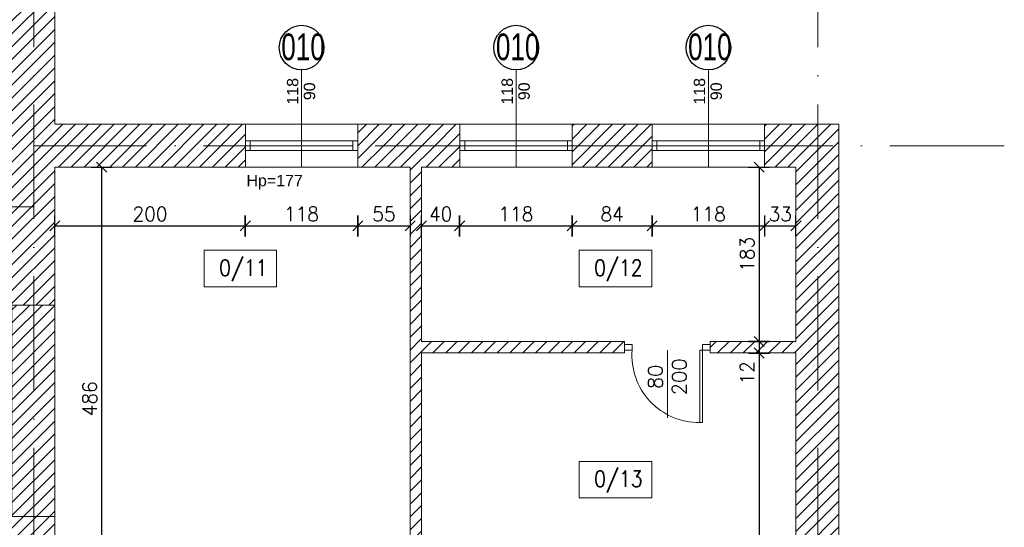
# Model space of a CAD drawing. Header units: millimetres. Extents: x -37273 to 136949, y -1495242345 to -598.
# Tile 31 of 44: x 70245 to 71278, y -16549 to -16017. Entities that reach past the tile are written whole.
import ezdxf

# ---------------------------------------------------------------- set-up
doc = ezdxf.new("R2010")
doc.units = ezdxf.units.MM
doc.linetypes.add('ACAD_ISO10W100', pattern=[18, 12, -3, 0, -3])
for name, color, linetype, lineweight in [('A-DRZ', 3, 'Continuous', 13), ('A-OKN', 3, 'Continuous', 13), ('F-BIL-OP', 103, 'Continuous', 9), ('urządzenia', 252, 'Continuous', 0), ('wymiarowannie', 253, 'Continuous', 5), ('ściany', 190, 'Continuous', 25)]:
    doc.layers.add(name, color=color, linetype=linetype, lineweight=lineweight)
for name, color, linetype in [('OPISY', 4, 'Continuous'), ('wym', 1, 'Continuous'), ('ściana', 7, 'Continuous')]:
    doc.layers.add(name, color=color, linetype=linetype)
doc.styles.add('op2', font='arial.ttf')
doc.styles.add('SIMPLEX', font='simplex', dxfattribs={"width": 0.85})
doc.styles.get("Standard").update_dxf_attribs({"font": 'arial.ttf'})
doc.styles.add('WYM_50', font='simplex.shx', dxfattribs={"width": 0.95})
doc.dimstyles.new('50', dxfattribs={"dimtxt": 15, "dimasz": 0.15, "dimexe": 13, "dimexo": 30, "dimgap": 5, "dimtad": 1, "dimdec": 0, "dimrnd": 0.5, "dimzin": 1, "dimdsep": 46, "dimtxsty": 'WYM_50', "dimblk": 'A', "dimcen": 3, "dimdle": 5, "dimse1": 1, "dimse2": 1, "dimclrd": 256, "dimclre": 256, "dimclrt": 2, "dimaunit": 1, "dimadec": 0, "dimazin": 0, "dimtfac": 0.32, "dimtdec": 0, "dimtix": 1, "dimtmove": 1, "dimatfit": 3, "dimldrblk": 'A', "dimfxl": 1, "dimtvp": 0.08, "dimtolj": 1, "dimtzin": 1, "dimarcsym": 0})

# ---------------------------------------------------------------- blocks, each defined once
blk = doc.blocks.new('DRZWI80')
at = {"layer": 'A-DRZ'}
for points in [[(63149.5, 25780.3), (63149.5, 25851.4)], [(63186.5, 25780.3), (63186.5, 25856.3)]]:
    blk.add_lwpolyline(points, dxfattribs=at)
at = {"layer": 'A-DRZ', "extrusion": (0, 0, -1)}
for points in [[(-63186.5, 25780.3), (-63183.5, 25780.3), (-63183.5, 25856.3)], [(-63186.5, 25856.3), (-63183.5, 25856.3)]]:
    blk.add_lwpolyline(points, dxfattribs=at)
at = {"layer": 'A-DRZ'}
for points in [[(63104.5, 25774.3), (63104.5, 25780.3), (63112.5, 25780.3), (63112.5, 25774.3)], [(63194.5, 25774.3), (63194.5, 25780.3), (63186.5, 25780.3), (63186.5, 25774.3)]]:
    blk.add_lwpolyline(points, close=True, dxfattribs=at)
at = {"layer": 'A-DRZ', "color": 1}
blk.add_arc((63182.8, 25785.8), 70.5, 89.4084, 184.4877, dxfattribs=at)
blk = doc.blocks.new('GFT43')
at = {"layer": 'A-DRZ'}
blk.add_blockref('DRZWI80', (-63194.5, -25774.3), dxfattribs=at)
blk = doc.blocks.new('A')
at = {"color": 1, "linetype": 'Continuous'}
blk.add_line((0, 73.6), (0, -73.6), dxfattribs=at)
at = {"color": 7, "linetype": 'Continuous'}
blk.add_line((-35.3, -35.3), (35.3, 35.3), dxfattribs=at)
blk = doc.blocks.new('*D1548')
at = {"layer": 'Defpoints', "color": 0, "lineweight": 13, "ltscale": 3}
for p in [(70481.4, -16171.4), (70281.4, -16218.1), (70481.4, -16233)]:
    blk.add_point(p, dxfattribs=at)
at = {"layer": 'wym', "lineweight": -2}
blk.add_line((70281.6, -16233), (70481.3, -16233), dxfattribs=at)
at = {"layer": 'wym', "lineweight": -2, "ltscale": 3, "xscale": 0.15, "yscale": 0.15, "zscale": 0.15, "rotation": 180}
blk.add_blockref('A', (70281.4, -16233), dxfattribs=at)
at = {"layer": 'wym', "lineweight": -2, "ltscale": 3, "xscale": 0.15, "yscale": 0.15, "zscale": 0.15}
blk.add_blockref('A', (70481.4, -16233), dxfattribs=at)
at = {"layer": 'wym', "color": 2, "ltscale": 3, "insert": (70381.4, -16220.5), "char_height": 15, "attachment_point": 5, "style": 'WYM_50'}
blk.add_mtext('\\A1;200', dxfattribs=at)
blk = doc.blocks.new('*D1549')
at = {"layer": 'Defpoints', "color": 0, "lineweight": 13, "ltscale": 3}
for p in [(70481.4, -16161.7), (70599.4, -16161.7), (70599.4, -16233)]:
    blk.add_point(p, dxfattribs=at)
at = {"layer": 'wym', "lineweight": -2}
blk.add_line((70481.6, -16233), (70599.3, -16233), dxfattribs=at)
at = {"layer": 'wym', "lineweight": -2, "ltscale": 3, "xscale": 0.15, "yscale": 0.15, "zscale": 0.15, "rotation": 180}
blk.add_blockref('A', (70481.4, -16233), dxfattribs=at)
at = {"layer": 'wym', "lineweight": -2, "ltscale": 3, "xscale": 0.15, "yscale": 0.15, "zscale": 0.15}
blk.add_blockref('A', (70599.4, -16233), dxfattribs=at)
at = {"layer": 'wym', "color": 2, "ltscale": 3, "insert": (70540.4, -16220.5), "char_height": 15, "attachment_point": 5, "style": 'WYM_50'}
blk.add_mtext('\\A1;118', dxfattribs=at)
blk = doc.blocks.new('*D1550')
at = {"layer": 'Defpoints', "color": 0, "lineweight": 13, "ltscale": 3}
for p in [(70599.4, -16171.4), (70654.4, -16171.4), (70654.4, -16233)]:
    blk.add_point(p, dxfattribs=at)
at = {"layer": 'wym', "lineweight": -2}
blk.add_line((70599.6, -16233), (70654.3, -16233), dxfattribs=at)
at = {"layer": 'wym', "lineweight": -2, "ltscale": 3, "xscale": 0.15, "yscale": 0.15, "zscale": 0.15, "rotation": 180}
blk.add_blockref('A', (70599.4, -16233), dxfattribs=at)
at = {"layer": 'wym', "lineweight": -2, "ltscale": 3, "xscale": 0.15, "yscale": 0.15, "zscale": 0.15}
blk.add_blockref('A', (70654.4, -16233), dxfattribs=at)
at = {"layer": 'wym', "color": 2, "ltscale": 3, "insert": (70626.9, -16220.5), "char_height": 15, "attachment_point": 5, "style": 'WYM_50'}
blk.add_mtext('\\A1;55', dxfattribs=at)
blk = doc.blocks.new('*D1554')
at = {"layer": 'Defpoints', "color": 0, "lineweight": 13, "ltscale": 3}
for p in [(70363.1, -16171.4), (70330.6, -16657.4), (70363.1, -16657.4)]:
    blk.add_point(p, dxfattribs=at)
at = {"layer": 'wym', "lineweight": -2}
blk.add_line((70330.6, -16171.5), (70330.6, -16657.2), dxfattribs=at)
at = {"layer": 'wym', "lineweight": -2, "ltscale": 3, "xscale": 0.15, "yscale": 0.15, "zscale": 0.15}
for p, rotation in [((70330.6, -16171.4), 90), ((70330.6, -16657.4), 270)]:
    blk.add_blockref('A', p, dxfattribs=dict(at, rotation=rotation))
at = {"layer": 'wym', "color": 2, "ltscale": 3, "insert": (70318.1, -16414.4), "char_height": 15, "attachment_point": 5, "rotation": 90, "style": 'WYM_50'}
blk.add_mtext('\\A1;486', dxfattribs=at)
blk = doc.blocks.new('*D1557')
at = {"layer": 'Defpoints', "color": 0, "lineweight": 13, "ltscale": 3}
for p in [(71024.9, -16171.4), (71020.7, -16354.4), (71024.9, -16354.4)]:
    blk.add_point(p, dxfattribs=at)
at = {"layer": 'wym', "lineweight": -2}
blk.add_line((71020.7, -16171.5), (71020.7, -16354.2), dxfattribs=at)
at = {"layer": 'wym', "lineweight": -2, "ltscale": 3, "xscale": 0.15, "yscale": 0.15, "zscale": 0.15}
for p, rotation in [((71020.7, -16171.4), 90), ((71020.7, -16354.4), 270)]:
    blk.add_blockref('A', p, dxfattribs=dict(at, rotation=rotation))
at = {"layer": 'wym', "color": 2, "ltscale": 3, "insert": (71008.2, -16262.9), "char_height": 15, "attachment_point": 5, "rotation": 90, "style": 'WYM_50'}
blk.add_mtext('\\A1;183', dxfattribs=at)
blk = doc.blocks.new('*D1558')
at = {"layer": 'Defpoints', "color": 0, "lineweight": 13, "ltscale": 3}
for p in [(70999.9, -16354.4), (70999.9, -16366.4), (71020.7, -16366.4)]:
    blk.add_point(p, dxfattribs=at)
at = {"layer": 'wym', "lineweight": -2}
for p, q in [((71020.7, -16354.5), (71020.7, -16366.2)), ((71020.7, -16366.4), (71020.7, -16402.3))]:
    blk.add_line(p, q, dxfattribs=at)
at = {"layer": 'wym', "lineweight": -2, "ltscale": 3, "xscale": 0.15, "yscale": 0.15, "zscale": 0.15}
for p, rotation in [((71020.7, -16354.4), 90), ((71020.7, -16366.4), 270)]:
    blk.add_blockref('A', p, dxfattribs=dict(at, rotation=rotation))
at = {"layer": 'wym', "color": 2, "ltscale": 3, "insert": (71008.2, -16387.2), "char_height": 15, "attachment_point": 5, "rotation": 90, "style": 'WYM_50'}
blk.add_mtext('\\A1;12', dxfattribs=at)
blk = doc.blocks.new('*D1559')
at = {"layer": 'Defpoints', "color": 0, "lineweight": 13, "ltscale": 3}
for p in [(70987.6, -16366.4), (70987.6, -16824.4), (71020.7, -16824.4)]:
    blk.add_point(p, dxfattribs=at)
at = {"layer": 'wym', "lineweight": -2}
blk.add_line((71020.7, -16366.5), (71020.7, -16824.2), dxfattribs=at)
at = {"layer": 'wym', "lineweight": -2, "ltscale": 3, "xscale": 0.15, "yscale": 0.15, "zscale": 0.15}
for p, rotation in [((71020.7, -16366.4), 90), ((71020.7, -16824.4), 270)]:
    blk.add_blockref('A', p, dxfattribs=dict(at, rotation=rotation))
at = {"layer": 'wym', "color": 2, "ltscale": 3, "insert": (71008.2, -16636.3), "char_height": 15, "attachment_point": 5, "rotation": 90, "style": 'WYM_50'}
blk.add_mtext('\\A1;458', dxfattribs=at)
blk = doc.blocks.new('*D1640')
at = {"layer": 'Defpoints', "color": 0, "lineweight": 13, "ltscale": 3}
for p in [(70481.4, -15761.3), (70281.4, -16119), (70481.4, -16126.4)]:
    blk.add_point(p, dxfattribs=at)
at = {"layer": 'wym', "lineweight": -2}
blk.add_line((70281.6, -15761.3), (70481.3, -15761.3), dxfattribs=at)
at = {"layer": 'wym', "lineweight": -2, "ltscale": 3, "xscale": 0.15, "yscale": 0.15, "zscale": 0.15, "rotation": 180}
blk.add_blockref('A', (70281.4, -15761.3), dxfattribs=at)
at = {"layer": 'wym', "lineweight": -2, "ltscale": 3, "xscale": 0.15, "yscale": 0.15, "zscale": 0.15}
blk.add_blockref('A', (70481.4, -15761.3), dxfattribs=at)
at = {"layer": 'wym', "color": 2, "ltscale": 3, "insert": (70381.4, -15748.8), "char_height": 15, "attachment_point": 5, "style": 'WYM_50'}
blk.add_mtext('\\A1;200', dxfattribs=at)
blk = doc.blocks.new('*D1641')
at = {"layer": 'Defpoints', "color": 0, "lineweight": 13, "ltscale": 3}
for p in [(70599.4, -15761.3), (70481.4, -15974.9), (70599.4, -16136.2)]:
    blk.add_point(p, dxfattribs=at)
at = {"layer": 'wym', "lineweight": -2}
blk.add_line((70481.6, -15761.3), (70599.3, -15761.3), dxfattribs=at)
at = {"layer": 'wym', "lineweight": -2, "ltscale": 3, "xscale": 0.15, "yscale": 0.15, "zscale": 0.15, "rotation": 180}
blk.add_blockref('A', (70481.4, -15761.3), dxfattribs=at)
at = {"layer": 'wym', "lineweight": -2, "ltscale": 3, "xscale": 0.15, "yscale": 0.15, "zscale": 0.15}
blk.add_blockref('A', (70599.4, -15761.3), dxfattribs=at)
at = {"layer": 'wym', "color": 2, "ltscale": 3, "insert": (70540.4, -15748.8), "char_height": 15, "attachment_point": 5, "style": 'WYM_50'}
blk.add_mtext('\\A1;118', dxfattribs=at)
blk = doc.blocks.new('*D1642')
at = {"layer": 'Defpoints', "color": 0, "lineweight": 13, "ltscale": 3}
for p in [(71104.4, -15761.3), (70599.4, -16002.8), (71104.4, -16126.4)]:
    blk.add_point(p, dxfattribs=at)
at = {"layer": 'wym', "lineweight": -2}
blk.add_line((70599.6, -15761.3), (71104.3, -15761.3), dxfattribs=at)
at = {"layer": 'wym', "lineweight": -2, "ltscale": 3, "xscale": 0.15, "yscale": 0.15, "zscale": 0.15, "rotation": 180}
blk.add_blockref('A', (70599.4, -15761.3), dxfattribs=at)
at = {"layer": 'wym', "lineweight": -2, "ltscale": 3, "xscale": 0.15, "yscale": 0.15, "zscale": 0.15}
blk.add_blockref('A', (71104.4, -15761.3), dxfattribs=at)
at = {"layer": 'wym', "color": 2, "ltscale": 3, "insert": (70851.9, -15748.8), "char_height": 15, "attachment_point": 5, "style": 'WYM_50'}
blk.add_mtext('\\A1;505', dxfattribs=at)
blk = doc.blocks.new('*D1645')
at = {"layer": 'Defpoints', "color": 0, "lineweight": 13, "ltscale": 3}
for p in [(71104.4, -15714.6), (70281.4, -16007.9), (71104.4, -16126.4)]:
    blk.add_point(p, dxfattribs=at)
at = {"layer": 'wym', "lineweight": -2}
blk.add_line((70281.6, -15714.6), (71104.3, -15714.6), dxfattribs=at)
at = {"layer": 'wym', "lineweight": -2, "ltscale": 3, "xscale": 0.15, "yscale": 0.15, "zscale": 0.15, "rotation": 180}
blk.add_blockref('A', (70281.4, -15714.6), dxfattribs=at)
at = {"layer": 'wym', "lineweight": -2, "ltscale": 3, "xscale": 0.15, "yscale": 0.15, "zscale": 0.15}
blk.add_blockref('A', (71104.4, -15714.6), dxfattribs=at)
at = {"layer": 'wym', "color": 2, "ltscale": 3, "insert": (70692.9, -15702.1), "char_height": 15, "attachment_point": 5, "style": 'WYM_50'}
blk.add_mtext('\\A1;823', dxfattribs=at)
blk = doc.blocks.new('*D1948')
at = {"layer": 'Defpoints', "color": 0, "lineweight": 13, "ltscale": 3}
for p in [(70666.4, -16171.4), (70706.4, -16171.4), (70706.4, -16233)]:
    blk.add_point(p, dxfattribs=at)
at = {"layer": 'wym', "lineweight": -2}
blk.add_line((70666.6, -16233), (70706.3, -16233), dxfattribs=at)
at = {"layer": 'wym', "lineweight": -2, "ltscale": 3, "xscale": 0.15, "yscale": 0.15, "zscale": 0.15, "rotation": 180}
blk.add_blockref('A', (70666.4, -16233), dxfattribs=at)
at = {"layer": 'wym', "lineweight": -2, "ltscale": 3, "xscale": 0.15, "yscale": 0.15, "zscale": 0.15}
blk.add_blockref('A', (70706.4, -16233), dxfattribs=at)
at = {"layer": 'wym', "color": 2, "ltscale": 3, "insert": (70686.4, -16220.5), "char_height": 15, "attachment_point": 5, "style": 'WYM_50'}
blk.add_mtext('\\A1;40', dxfattribs=at)
blk = doc.blocks.new('*D1949')
at = {"layer": 'Defpoints', "color": 0, "lineweight": 13, "ltscale": 3}
for p in [(70706.4, -16171.4), (70824.4, -16171.4), (70824.4, -16233)]:
    blk.add_point(p, dxfattribs=at)
at = {"layer": 'wym', "lineweight": -2}
blk.add_line((70706.6, -16233), (70824.3, -16233), dxfattribs=at)
at = {"layer": 'wym', "lineweight": -2, "ltscale": 3, "xscale": 0.15, "yscale": 0.15, "zscale": 0.15, "rotation": 180}
blk.add_blockref('A', (70706.4, -16233), dxfattribs=at)
at = {"layer": 'wym', "lineweight": -2, "ltscale": 3, "xscale": 0.15, "yscale": 0.15, "zscale": 0.15}
blk.add_blockref('A', (70824.4, -16233), dxfattribs=at)
at = {"layer": 'wym', "color": 2, "ltscale": 3, "insert": (70765.4, -16220.5), "char_height": 15, "attachment_point": 5, "style": 'WYM_50'}
blk.add_mtext('\\A1;118', dxfattribs=at)
blk = doc.blocks.new('*D1950')
at = {"layer": 'Defpoints', "color": 0, "lineweight": 13, "ltscale": 3}
for p in [(70824.4, -16171.4), (70908.4, -16171.4), (70908.4, -16233)]:
    blk.add_point(p, dxfattribs=at)
at = {"layer": 'wym', "lineweight": -2}
blk.add_line((70824.6, -16233), (70908.3, -16233), dxfattribs=at)
at = {"layer": 'wym', "lineweight": -2, "ltscale": 3, "xscale": 0.15, "yscale": 0.15, "zscale": 0.15, "rotation": 180}
blk.add_blockref('A', (70824.4, -16233), dxfattribs=at)
at = {"layer": 'wym', "lineweight": -2, "ltscale": 3, "xscale": 0.15, "yscale": 0.15, "zscale": 0.15}
blk.add_blockref('A', (70908.4, -16233), dxfattribs=at)
at = {"layer": 'wym', "color": 2, "ltscale": 3, "insert": (70866.4, -16220.5), "char_height": 15, "attachment_point": 5, "style": 'WYM_50'}
blk.add_mtext('\\A1;84', dxfattribs=at)
blk = doc.blocks.new('*D1951')
at = {"layer": 'Defpoints', "color": 0, "lineweight": 13, "ltscale": 3}
for p in [(70908.4, -16171.4), (71026.4, -16171.4), (71026.4, -16233)]:
    blk.add_point(p, dxfattribs=at)
at = {"layer": 'wym', "lineweight": -2}
blk.add_line((70908.6, -16233), (71026.3, -16233), dxfattribs=at)
at = {"layer": 'wym', "lineweight": -2, "ltscale": 3, "xscale": 0.15, "yscale": 0.15, "zscale": 0.15, "rotation": 180}
blk.add_blockref('A', (70908.4, -16233), dxfattribs=at)
at = {"layer": 'wym', "lineweight": -2, "ltscale": 3, "xscale": 0.15, "yscale": 0.15, "zscale": 0.15}
blk.add_blockref('A', (71026.4, -16233), dxfattribs=at)
at = {"layer": 'wym', "color": 2, "ltscale": 3, "insert": (70967.4, -16220.5), "char_height": 15, "attachment_point": 5, "style": 'WYM_50'}
blk.add_mtext('\\A1;118', dxfattribs=at)
blk = doc.blocks.new('*D1952')
at = {"layer": 'Defpoints', "color": 0, "lineweight": 13, "ltscale": 3}
for p in [(71026.4, -16171.4), (71059.4, -16171.4), (71059.4, -16233)]:
    blk.add_point(p, dxfattribs=at)
at = {"layer": 'wym', "lineweight": -2}
for p, q in [((71026.3, -16233), (71026.1, -16233)), ((71026.4, -16233), (71059.4, -16233)), ((71059.6, -16233), (71059.7, -16233))]:
    blk.add_line(p, q, dxfattribs=at)
at = {"layer": 'wym', "lineweight": -2, "ltscale": 3, "xscale": 0.15, "yscale": 0.15, "zscale": 0.15}
blk.add_blockref('A', (71026.4, -16233), dxfattribs=at)
at = {"layer": 'wym', "lineweight": -2, "ltscale": 3, "xscale": 0.15, "yscale": 0.15, "zscale": 0.15, "rotation": 180}
blk.add_blockref('A', (71059.4, -16233), dxfattribs=at)
at = {"layer": 'wym', "color": 2, "ltscale": 3, "insert": (71042.9, -16220.5), "char_height": 15, "attachment_point": 5, "style": 'WYM_50'}
blk.add_mtext('\\A1;33', dxfattribs=at)

msp = doc.modelspace()

# ---------------------------------------------------------------- hatches: boundary and pattern name
at = {"layer": 'wymiarowannie', "lineweight": 13, "ltscale": 3}
h = msp.add_hatch(dxfattribs=at)
h.set_pattern_fill('ANSI31', color=5, scale=3)
h.set_pattern_definition([(45, (69911.444, -16316.0975), (-6.73519, 6.73519), [])])
h.paths.add_polyline_path([(69911.44, -15934.38), (69911.44, -15889.38), (70259.44, -15889.38), (70259.44, -16212.88), (70236.44, -16212.88), (70236.44, -15934.38)])
h.paths.add_polyline_path([(70259.44, -15889.38), (70281.44, -15889.38), (70281.44, -16126.38), (70481.44, -16126.38), (70481.44, -16148.88), (70259.44, -16148.88)])
h.paths.add_polyline_path([(70259.44, -16316.1), (70259.44, -16148.88), (70481.44, -16148.88), (70481.44, -16171.38), (70281.44, -16171.38), (70281.44, -16316.1)])
h.paths.add_polyline_path([(70236.44, -16212.88), (70259.44, -16212.88), (70259.44, -16316.1), (70236.44, -16316.1)])
h = msp.add_hatch(dxfattribs=at)
h.set_pattern_fill('ANSI31', color=5, scale=3)
h.set_pattern_definition([(45, (70599.444, -16148.878), (-6.7352, 6.7352), [])])
h.paths.add_polyline_path([(70599.44, -16148.88), (70599.44, -16126.38), (70706.44, -16126.38), (70706.44, -16148.88)])
h = msp.add_hatch(dxfattribs=at)
h.set_pattern_fill('ANSI31', color=5, scale=3)
h.set_pattern_definition([(45, (71026.444, -16869.378), (-6.73519, 6.73519), [])])
h.paths.add_polyline_path([(70969.4, -16366.38), (70969.4, -16354.38), (71059.44, -16354.38), (71059.44, -16171.38), (71026.44, -16171.38), (71026.44, -16148.88), (71082.44, -16148.88), (71082.44, -16846.88), (71026.44, -16846.88), (71026.44, -16824.38), (71059.44, -16824.38), (71059.44, -16366.38)])
h.paths.add_polyline_path([(71082.44, -16846.88), (71082.44, -16148.88), (71104.44, -16148.88), (71104.44, -16846.88)])
h.paths.add_polyline_path([(70824.44, -16171.38), (70824.44, -16148.88), (70908.44, -16148.88), (70908.44, -16171.38)])
h.paths.add_polyline_path([(70824.44, -16148.88), (70824.44, -16126.38), (70908.44, -16126.38), (70908.44, -16148.88)])
h.paths.add_polyline_path([(71026.44, -16148.88), (71026.44, -16126.38), (71082.44, -16126.38), (71082.44, -16148.88)])
h.paths.add_polyline_path([(71082.44, -16148.88), (71082.44, -16126.38), (71104.44, -16126.38), (71104.44, -16148.88)])
h = msp.add_hatch(dxfattribs=at)
h.set_pattern_fill('ANSI31', color=5, scale=3)
h.set_pattern_definition([(45, (70599.444, -16148.878), (-6.73519, 6.73519), [])])
h.paths.add_polyline_path([(70599.44, -16171.38), (70599.44, -16148.88), (70706.44, -16148.88), (70706.44, -16171.38), (70666.44, -16171.38), (70666.44, -16354.38), (70879.4, -16354.38), (70879.4, -16366.38), (70666.44, -16366.38), (70666.44, -16708.48), (70654.44, -16708.48), (70654.44, -16669.38), (70629.43, -16669.38), (70629.43, -16657.38), (70654.44, -16657.38), (70654.44, -16171.38)])
h.paths.add_polyline_path([(70636.44, -16846.88), (70636.44, -16824.38), (70654.44, -16824.38), (70654.44, -16798.48), (70666.44, -16798.48), (70666.44, -16824.38), (70706.44, -16824.38), (70706.44, -16846.88)])
h.paths.add_polyline_path([(70824.44, -16846.88), (70824.44, -16824.38), (70908.44, -16824.38), (70908.44, -16846.88)])
h.paths.add_polyline_path([(70824.44, -16869.38), (70824.44, -16846.88), (70908.44, -16846.88), (70908.44, -16869.38)])
h.paths.add_polyline_path([(70636.44, -16869.38), (70636.44, -16846.88), (70706.44, -16846.88), (70706.44, -16869.38)])
h.paths.add_polyline_path([(70763.16, -16825.67), (70700.07, -16825.67), (70700.07, -16804.29), (70763.16, -16804.29)], flags=9)
h.paths.add_polyline_path([(70964.91, -16825.67), (70901.82, -16825.67), (70901.82, -16804.29), (70964.91, -16804.29)], flags=9)
h.paths.add_polyline_path([(70659.37, -16802.56), (70631.52, -16802.56), (70631.52, -16780.06), (70659.37, -16780.06)], flags=9)
h = msp.add_hatch(dxfattribs=at)
h.set_pattern_fill('ANSI31', color=5, scale=3)
h.set_pattern_definition([(45, (69634.444, -16869.378), (-6.73519, 6.73519), [])])
h.paths.add_polyline_path([(69634.44, -16869.38), (69634.44, -16834.38), (70236.44, -16834.38), (70236.44, -16538.07), (70259.44, -16538.07), (70259.44, -16869.38)])
h.paths.add_polyline_path([(70259.44, -16846.88), (70259.44, -16538.07), (70281.44, -16538.07), (70281.44, -16657.38), (70539.43, -16657.38), (70539.43, -16669.38), (70281.44, -16669.38), (70281.44, -16824.38), (70294.79, -16824.38), (70294.79, -16846.88)])
h.paths.add_polyline_path([(70236.44, -16538.07), (70236.44, -16316.1), (70259.44, -16316.1), (70259.44, -16538.07)])
h.paths.add_polyline_path([(70259.44, -16538.07), (70259.44, -16316.1), (70281.44, -16316.1), (70281.44, -16538.07)])
h.paths.add_polyline_path([(70394.79, -16869.38), (70394.79, -16846.88), (70518.2, -16846.88), (70518.2, -16869.38)])
h.paths.add_polyline_path([(70394.79, -16846.88), (70394.79, -16824.38), (70518.2, -16824.38), (70518.2, -16846.88)])
h.paths.add_polyline_path([(70259.44, -16869.38), (70259.44, -16846.88), (70294.79, -16846.88), (70294.79, -16869.38), (70281.44, -16869.38)])
h.paths.add_polyline_path([(70574.66, -16825.67), (70511.58, -16825.67), (70511.58, -16804.29), (70574.66, -16804.29)], flags=9)

# ---------------------------------------------------------------- linework, layer by layer
at = {"layer": 'A-OKN'}
for p, q in [((70599.44, -16126.38), (70481.44, -16126.38)), ((70824.69, -16126.38), (70706.69, -16126.38)), ((71026.44, -16126.38), (70908.44, -16126.38)), ((70599.44, -16143.88), (70481.44, -16143.88)), ((70599.44, -16143.88), (70481.44, -16143.88)), ((70486.44, -16143.88), (70486.44, -16153.88)), ((70486.44, -16143.88), (70486.44, -16153.88)), ((70486.44, -16148.88), (70594.44, -16148.88)), ((70486.44, -16148.88), (70594.44, -16148.88)), ((70594.44, -16143.88), (70594.44, -16153.88)), ((70594.44, -16143.88), (70594.44, -16153.88)), ((70824.69, -16143.88), (70706.69, -16143.88)), ((70711.69, -16143.88), (70711.69, -16153.88)), ((70711.69, -16143.88), (70711.69, -16153.88)), ((70711.69, -16148.88), (70819.69, -16148.88)), ((70819.69, -16143.88), (70819.69, -16153.88)), ((70819.69, -16143.88), (70819.69, -16153.88)), ((71026.44, -16143.88), (70908.44, -16143.88)), ((70913.44, -16143.88), (70913.44, -16153.88)), ((70913.44, -16148.88), (71021.44, -16148.88)), ((71021.44, -16143.88), (71021.44, -16153.88)), ((71021.44, -16143.88), (71021.44, -16153.88)), ((70599.44, -16153.88), (70481.44, -16153.88)), ((70599.44, -16153.88), (70481.44, -16153.88)), ((70824.69, -16153.88), (70706.69, -16153.88)), ((70824.69, -16153.88), (70706.69, -16153.88)), ((71026.44, -16153.88), (70908.44, -16153.88)), ((71026.44, -16153.88), (70908.44, -16153.88)), ((70599.44, -16171.38), (70481.44, -16171.38)), ((70824.69, -16171.38), (70706.69, -16171.38)), ((71026.44, -16171.38), (70908.44, -16171.38))]:
    msp.add_line(p, q, dxfattribs=at)
at = {"layer": 'F-BIL-OP', "color": 0}
for points in [[(70438.36, -16258.62), (70514.31, -16258.62), (70514.31, -16297.01), (70438.36, -16297.01)], [(70832.01, -16258.62), (70907.97, -16258.62), (70907.97, -16297.01), (70832.01, -16297.01)], [(70832.01, -16480.08), (70907.97, -16480.08), (70907.97, -16518.46), (70832.01, -16518.46)]]:
    msp.add_lwpolyline(points, close=True, dxfattribs=at)
at = {"layer": 'wymiarowannie', "color": 251, "linetype": 'ACAD_ISO10W100', "lineweight": 13, "ltscale": 10}
for p, q in [((70259.44, -18026.75), (70259.44, -15592.34)), ((71082.44, -18026.75), (71082.44, -15592.34)), ((71278.09, -16148.88), (70259.44, -16148.88)), ((70259.44, -16212.88), (66993.56, -16212.88))]:
    msp.add_line(p, q, dxfattribs=at)
at = {"layer": 'wymiarowannie', "ltscale": 3}
for p, q in [((70540.44, -16069.4), (70540.44, -16171.84)), ((70765.69, -16069.4), (70765.69, -16171.84)), ((70967.44, -16069.4), (70967.44, -16171.84))]:
    msp.add_line(p, q, dxfattribs=at)
at = {"layer": 'wymiarowannie', "color": 1, "lineweight": 13, "ltscale": 3}
msp.add_line((70281.44, -16171.38), (70481.44, -16171.38), dxfattribs=at)
at = {"layer": 'wymiarowannie', "color": 200, "lineweight": 13, "ltscale": 3}
msp.add_lwpolyline([(70236.44, -16316.1), (70281.44, -16316.1), (70281.44, -16538.07), (70236.44, -16538.07)], close=True, dxfattribs=at)
at = {"layer": 'ściana', "lineweight": 13, "ltscale": 3}
for p, q in [((70281.44, -15889.38), (70281.44, -16126.38)), ((70281.44, -16126.38), (70481.44, -16126.38)), ((70481.44, -16171.38), (70481.44, -16126.38)), ((70599.44, -16171.38), (70599.44, -16126.38)), ((70599.44, -16126.38), (70706.44, -16126.38)), ((70706.44, -16126.38), (70706.44, -16171.38)), ((70824.44, -16126.38), (70824.44, -16171.38)), ((70824.44, -16126.38), (70908.44, -16126.38)), ((70908.44, -16126.38), (70908.44, -16171.38)), ((71026.44, -16126.38), (71026.44, -16171.38)), ((71026.44, -16126.38), (71104.44, -16126.38)), ((71104.44, -16126.38), (71104.44, -16869.38)), ((70281.44, -16171.38), (70281.44, -16657.38)), ((70281.44, -16171.38), (70481.44, -16171.38)), ((70599.44, -16171.38), (70654.44, -16171.38)), ((70654.44, -16171.38), (70654.44, -16657.38)), ((70666.44, -16171.38), (70666.44, -16354.38)), ((70666.44, -16171.38), (70706.44, -16171.38)), ((70824.44, -16171.38), (70908.44, -16171.38)), ((71026.44, -16171.38), (71059.44, -16171.38)), ((71059.44, -16171.38), (71059.44, -16354.38)), ((70879.4, -16354.38), (70666.44, -16354.38)), ((70879.4, -16354.38), (70879.4, -16366.38)), ((71059.44, -16354.38), (70969.4, -16354.38)), ((70969.4, -16354.38), (70969.4, -16366.38)), ((70879.4, -16366.38), (70666.44, -16366.38)), ((70666.44, -16366.38), (70666.44, -16708.48)), ((71059.44, -16366.38), (70969.4, -16366.38)), ((71059.44, -16366.38), (71059.44, -16824.38))]:
    msp.add_line(p, q, dxfattribs=at)
at = {"layer": 'ściany', "color": 5, "ltscale": 100}
for centre in [(70540.44, -16045.97), (70765.69, -16045.97), (70967.44, -16045.97)]:
    msp.add_circle(centre, 23.43, dxfattribs=at)

# ---------------------------------------------------------------- block references
at = {"layer": 'A-DRZ', "xscale": -1, "rotation": 180}
msp.add_blockref('GFT43', (70969.4, -16357.38), dxfattribs=at)

# ---------------------------------------------------------------- texts
at = {"layer": 'A-DRZ', "insert": (70924.4, -16391.41), "char_height": 15, "attachment_point": 5, "rotation": 90}
msp.add_mtext('\\pxqc;{\\Fsimplex|c238;80\\P\\pq*;\\Fsimplex|c0;2\\Fsimplex|c238;00}', dxfattribs=at)
at = {"layer": 'F-BIL-OP', "color": 0, "style": 'SIMPLEX', "width": 0.85}
for s, p in [('0/11', (70453.95, -16285.48)), ('0/12', (70847.6, -16285.48)), ('0/13', (70847.6, -16506.93))]:
    msp.add_text(s, height=17, dxfattribs=at).set_placement(p)
at = {"layer": 'OPISY', "color": 4, "ltscale": 3, "style": 'op2', "width": 0.7}
for p in [(70519.17, -16059.15), (70744.42, -16059.15), (70946.17, -16059.15)]:
    msp.add_text('010', height=28, dxfattribs=at).set_placement(p)
at = {"layer": 'urządzenia', "insert": (70512.21, -16187.27), "char_height": 12, "attachment_point": 5}
msp.add_mtext('Hp=177', dxfattribs=at)
at = {"layer": 'wymiarowannie', "color": 1, "lineweight": 13, "ltscale": 3, "char_height": 12, "attachment_point": 5, "rotation": 90}
for insert in [(70531.14, -16091.82), (70756.39, -16091.82), (70958.14, -16091.82)]:
    msp.add_mtext('118', dxfattribs=dict(at, insert=insert))
at = {"layer": 'wymiarowannie', "color": 1, "lineweight": 13, "ltscale": 3, "char_height": 12, "width": 30.7607, "attachment_point": 5, "rotation": 90}
for insert in [(70548.8, -16091.82), (70774.05, -16091.82), (70975.8, -16091.82)]:
    msp.add_mtext('90', dxfattribs=dict(at, insert=insert))

# ---------------------------------------------------------------- dimensions: what is measured, and where the dimension line sits
at = {"layer": 'wym'}
for base, p1, p2, picture, middle in [((71104.44, -15714.56), (70281.44, -16007.88), (71104.44, -16126.38), '*D1645', (70692.94, -15702.06)), ((70481.44, -15761.28), (70281.44, -16119.01), (70481.44, -16126.38), '*D1640', (70381.44, -15748.78)), ((70599.44, -15761.28), (70481.44, -15974.92), (70599.44, -16136.25), '*D1641', (70540.44, -15748.78)), ((71104.44, -15761.28), (70599.44, -16002.78), (71104.44, -16126.38), '*D1642', (70851.94, -15748.78)), ((70599.44, -16232.98), (70481.44, -16161.67), (70599.44, -16161.67), '*D1549', (70540.44, -16220.48)), ((70481.44, -16232.98), (70281.44, -16218.13), (70481.44, -16171.38), '*D1548', (70381.44, -16220.48)), ((70654.44, -16232.98), (70599.44, -16171.38), (70654.44, -16171.38), '*D1550', (70626.94, -16220.48)), ((70706.44, -16232.98), (70666.44, -16171.38), (70706.44, -16171.38), '*D1948', (70686.44, -16220.48)), ((70824.44, -16232.98), (70706.44, -16171.38), (70824.44, -16171.38), '*D1949', (70765.44, -16220.48)), ((70908.44, -16232.98), (70824.44, -16171.38), (70908.44, -16171.38), '*D1950', (70866.44, -16220.48)), ((71026.44, -16232.98), (70908.44, -16171.38), (71026.44, -16171.38), '*D1951', (70967.44, -16220.48)), ((71059.44, -16232.98), (71026.44, -16171.38), (71059.44, -16171.38), '*D1952', (71042.94, -16220.48))]:
    dim = msp.add_linear_dim(base=base, p1=p1, p2=p2, dimstyle='50', override={"dimblk": 'A', "dimfxl": 0, "dimarcsym": 1}, dxfattribs=at)
    dim.commit()
    dim.dimension.update_dxf_attribs({"geometry": picture, "text_midpoint": middle})
for base, p1, p2, picture, middle in [((70330.64, -16657.38), (70363.12, -16171.38), (70363.12, -16657.38), '*D1554', (70318.14, -16414.38)), ((71020.68, -16354.38), (71024.92, -16171.38), (71024.92, -16354.38), '*D1557', (71008.18, -16262.88))]:
    dim = msp.add_linear_dim(base=base, p1=p1, p2=p2, angle=90, dimstyle='50', override={"dimblk": 'A', "dimfxl": 0, "dimarcsym": 1}, dxfattribs=at)
    dim.commit()
    dim.dimension.update_dxf_attribs({"geometry": picture, "text_midpoint": middle})
for base, p1, p2, picture, middle in [((71020.68, -16366.38), (70999.88, -16354.38), (70999.88, -16366.38), '*D1558', (71020.68, -16387.15)), ((71020.68, -16824.38), (70987.63, -16366.38), (70987.63, -16824.38), '*D1559', (71020.68, -16636.31))]:
    dim = msp.add_linear_dim(base=base, p1=p1, p2=p2, angle=90, dimstyle='50', override={"dimblk": 'A', "dimfxl": 0, "dimarcsym": 1}, dxfattribs=at)
    dim.commit()
    dim.dimension.update_dxf_attribs({"geometry": picture, "text_midpoint": middle, "dimtype": 160})

doc.saveas('drawing.dxf')
